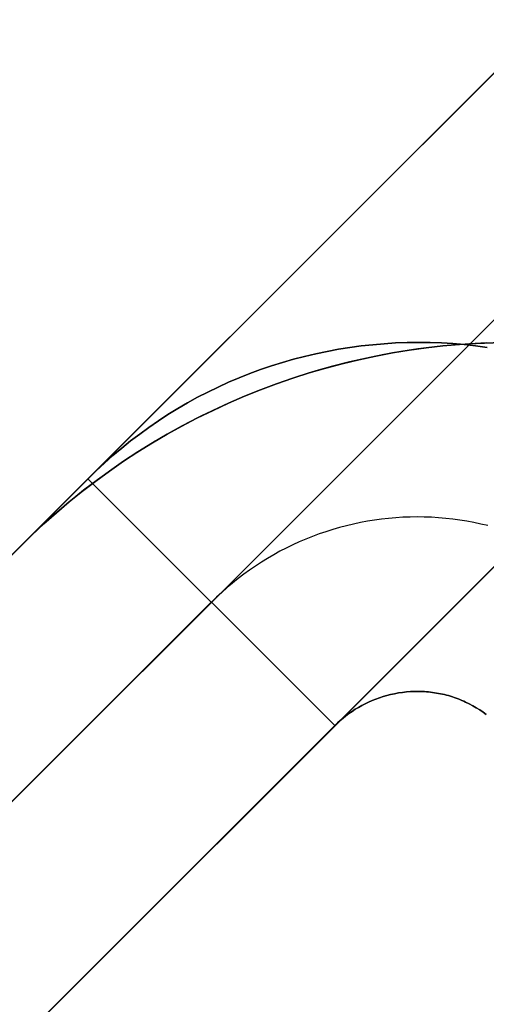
# Model space of a CAD drawing. Header units: millimetres. Extents: x -1690 to 192, y -898 to 54.
# Tile 109 of 256: x -1668.21 to -1666.21, y 40.06 to 44.3. Entities that reach past the tile are written whole.
import ezdxf

# ---------------------------------------------------------------- set-up
doc = ezdxf.new("R2010")
doc.units = ezdxf.units.MM
doc.header["$MEASUREMENT"] = 0
doc.layers.add('OVIDIO 186x93x72h', color=7, linetype='Continuous')

msp = doc.modelspace()

# ---------------------------------------------------------------- linework, layer by layer
at = {"layer": 'OVIDIO 186x93x72h', "extrusion": (0.999884, -0.000231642, 0.015217)}
for points in [[(53.4849, 22.5669), (42.5221, 742.6572)], [(51.985, 22.5431), (41.0221, 742.6402)]]:
    msp.add_lwpolyline(points, dxfattribs=at)
at = {"layer": 'OVIDIO 186x93x72h'}
for points in [[(-1656.9591, 53.2824), (-1689.4853, 20.7562)], [(-1689.4853, 20.7562), (-1656.9591, 53.2824)], [(-1656.4287, 52.7521), (-1688.955, 20.2259)], [(-1655.8984, 52.2218), (-1688.4247, 19.6955)], [(-1688.4247, 19.6955), (-1655.8984, 52.2218)], [(-1662.4391, 47.8024), (-1684.0052, 26.2363)], [(-1661.3785, 46.7417), (-1682.9446, 25.1756)], [(-1668.2119, 42.0296), (-1668.1608, 42.0795), (-1668.1083, 42.1284), (-1668.0544, 42.1762), (-1667.9991, 42.2229), (-1667.9426, 42.2684), (-1667.8848, 42.3126), (-1667.8257, 42.3556), (-1667.7655, 42.3972), (-1667.7041, 42.4375), (-1667.6416, 42.4763), (-1667.578, 42.5136), (-1667.5135, 42.5494), (-1667.448, 42.5836), (-1667.3816, 42.6163), (-1667.3145, 42.6473), (-1667.2465, 42.6767), (-1667.1778, 42.7044), (-1667.1085, 42.7303), (-1667.0386, 42.7546), (-1666.9683, 42.7771), (-1666.8974, 42.7978), (-1666.8262, 42.8167), (-1666.7547, 42.8339), (-1666.6829, 42.8493), (-1666.6109, 42.8628), (-1666.5389, 42.8746), (-1666.4667, 42.8846), (-1666.3946, 42.8929), (-1666.3226, 42.8993), (-1666.2507, 42.904), (-1666.179, 42.907)], [(-1666.179, 42.907), (-1666.2507, 42.904), (-1666.3226, 42.8993), (-1666.3946, 42.8929), (-1666.4667, 42.8846), (-1666.5389, 42.8746), (-1666.6109, 42.8628), (-1666.6829, 42.8493), (-1666.7547, 42.8339), (-1666.8262, 42.8167), (-1666.8974, 42.7978), (-1666.9683, 42.7771), (-1667.0386, 42.7546), (-1667.1085, 42.7303), (-1667.1778, 42.7044), (-1667.2465, 42.6767), (-1667.3145, 42.6473), (-1667.3816, 42.6163), (-1667.448, 42.5836), (-1667.5135, 42.5494), (-1667.578, 42.5136), (-1667.6416, 42.4763), (-1667.7041, 42.4375), (-1667.7655, 42.3972), (-1667.8257, 42.3556), (-1667.8848, 42.3126), (-1667.9426, 42.2684), (-1667.9991, 42.2229), (-1668.0544, 42.1762), (-1668.1083, 42.1284), (-1668.1608, 42.0795), (-1668.2119, 42.0296)], [(-1666.2073, 42.906), (-1666.2806, 42.9023), (-1666.3541, 42.8967), (-1666.4277, 42.8893), (-1666.5014, 42.88), (-1666.575, 42.8689), (-1666.6485, 42.856), (-1666.7219, 42.8411), (-1666.7951, 42.8244), (-1666.8679, 42.8058), (-1666.9404, 42.7854), (-1667.0124, 42.7632), (-1667.0839, 42.7391), (-1667.1549, 42.7132), (-1667.2251, 42.6855), (-1667.2947, 42.656), (-1667.3635, 42.6249), (-1667.4314, 42.592), (-1667.4984, 42.5574), (-1667.5645, 42.5213), (-1667.6295, 42.4835), (-1667.6934, 42.4442), (-1667.7562, 42.4034), (-1667.8178, 42.3612), (-1667.8781, 42.3176), (-1667.9372, 42.2726), (-1667.9949, 42.2264), (-1668.0513, 42.1789), (-1668.1063, 42.1302), (-1668.1598, 42.0805), (-1668.2119, 42.0296)], [(-1678.5252, 31.7163), (-1667.9192, 42.3223)], [(-1667.9192, 42.3223), (-1678.5252, 31.7163)], [(-1667.9194, 42.3225), (-1666.8586, 41.2616)], [(-1666.8586, 41.2616), (-1667.9192, 42.3223)], [(-1667.9192, 42.3223), (-1666.8586, 41.2616)], [(-1667.3889, 41.792), (-1677.9948, 31.186)], [(-1666.8586, 41.2616), (-1677.4645, 30.6557)], [(-1677.4645, 30.6557), (-1666.8586, 41.2616)]]:
    msp.add_lwpolyline(points, dxfattribs=at)
at = {"layer": 'OVIDIO 186x93x72h', "extrusion": (-0.000231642, 0.999884, 0.015217)}
for points in [[(1667.9094, 716.6406), (1656.9467, -3.4428)], [(1656.9467, -3.4428), (1667.9094, 716.6406)], [(1655.8863, -3.4266), (1666.849, 716.6568)], [(1666.849, 716.6568), (1655.8863, -3.4266)]]:
    msp.add_lwpolyline(points, dxfattribs=at)
at = {"layer": 'OVIDIO 186x93x72h', "extrusion": (1.5216e-08, 0, 1)}
for points in [[(-1666.0615, 42.9083), (-1666.179, 42.907), (-1666.2507, 42.904), (-1666.3226, 42.8993), (-1666.3946, 42.8929), (-1666.4667, 42.8846), (-1666.5389, 42.8746), (-1666.6109, 42.8628), (-1666.6829, 42.8493), (-1666.7547, 42.8339), (-1666.8262, 42.8167), (-1666.8974, 42.7978), (-1666.9683, 42.7771), (-1667.0387, 42.7546), (-1667.1085, 42.7303), (-1667.1778, 42.7044), (-1667.2465, 42.6767), (-1667.3145, 42.6473), (-1667.3817, 42.6163), (-1667.448, 42.5836), (-1667.5135, 42.5494), (-1667.578, 42.5136), (-1667.6416, 42.4763), (-1667.7041, 42.4375), (-1667.7655, 42.3972), (-1667.8257, 42.3556), (-1667.8848, 42.3126), (-1667.9426, 42.2684), (-1667.9992, 42.2229), (-1668.0544, 42.1762), (-1668.1083, 42.1284), (-1668.1608, 42.0795), (-1668.2119, 42.0296)], [(-1668.2119, 42.0296), (-1668.1608, 42.0795), (-1668.1083, 42.1284), (-1668.0544, 42.1762), (-1667.9992, 42.2229), (-1667.9426, 42.2684), (-1667.8848, 42.3126), (-1667.8257, 42.3556), (-1667.7655, 42.3972), (-1667.7041, 42.4375), (-1667.6416, 42.4763), (-1667.578, 42.5136), (-1667.5135, 42.5494), (-1667.448, 42.5836), (-1667.3817, 42.6163), (-1667.3145, 42.6473), (-1667.2465, 42.6767), (-1667.1778, 42.7044), (-1667.1085, 42.7303), (-1667.0387, 42.7546), (-1666.9683, 42.7771), (-1666.8974, 42.7978), (-1666.8262, 42.8167), (-1666.7547, 42.8339), (-1666.6829, 42.8493), (-1666.6109, 42.8628), (-1666.5389, 42.8746), (-1666.4667, 42.8846), (-1666.3946, 42.8929), (-1666.3226, 42.8993), (-1666.2507, 42.904), (-1666.179, 42.907), (-1666.1076, 42.9083), (-1666.0615, 42.9083)]]:
    msp.add_lwpolyline(points, dxfattribs=at)
at = {"layer": 'OVIDIO 186x93x72h', "extrusion": (1, 0.000134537, 2.04781e-06)}
msp.add_lwpolyline([(43.1328, 717.377), (41.6329, 717.3542)], dxfattribs=at)
at = {"layer": 'OVIDIO 186x93x72h', "extrusion": (0.003153, -0.00761, 0.999966)}
msp.add_lwpolyline([(-1669.5239, 48.1738), (-1668.9497, 46.788)], dxfattribs=at)
at = {"layer": 'OVIDIO 186x93x72h', "extrusion": (-0.007608, -0.018372, 0.999802)}
msp.add_lwpolyline([(-1555.3637, -583.4123), (-1555.3637, -584.9122)], dxfattribs=at)
at = {"layer": 'OVIDIO 186x93x72h'}
for points in [[(-1667.9192, 42.3223, 717.3736), (-1667.8841, 42.3565, 717.3736), (-1667.8482, 42.3899, 717.3736), (-1667.8115, 42.4224, 717.3736), (-1667.7739, 42.454, 717.3735), (-1667.7356, 42.4847, 717.3735), (-1667.6965, 42.5144, 717.3735), (-1667.6567, 42.5432, 717.3735), (-1667.6162, 42.571, 717.3735), (-1667.5751, 42.5979, 717.3735), (-1667.5332, 42.6237, 717.3735), (-1667.4907, 42.6485, 717.3735), (-1667.4476, 42.6722, 717.3735), (-1667.4039, 42.6949, 717.3735), (-1667.3596, 42.7164, 717.3735), (-1667.3148, 42.7369, 717.3735), (-1667.2695, 42.7563, 717.3736), (-1667.2236, 42.7745, 717.3736), (-1667.1773, 42.7916, 717.3737), (-1667.1305, 42.8075, 717.3738), (-1667.0834, 42.8223, 717.3739), (-1667.0358, 42.8359, 717.3739), (-1666.988, 42.8483, 717.374), (-1666.9398, 42.8596, 717.3741), (-1666.8914, 42.8697, 717.3741), (-1666.8427, 42.8787, 717.3742), (-1666.7939, 42.8865, 717.3742), (-1666.7449, 42.8931, 717.3742), (-1666.6957, 42.8985, 717.3741), (-1666.6465, 42.9027, 717.3741), (-1666.5973, 42.9058, 717.374), (-1666.548, 42.9076, 717.3738), (-1666.4987, 42.9083, 717.3736), (-1666.4495, 42.9078, 717.3734), (-1666.4003, 42.906, 717.3731), (-1666.3513, 42.9031, 717.3729), (-1666.3023, 42.8989, 717.3726), (-1666.2535, 42.8935, 717.3723), (-1666.2047, 42.8869, 717.372)], [(-1666.2047, 42.8869, 717.372), (-1666.2535, 42.8935, 717.3723), (-1666.3023, 42.8989, 717.3726), (-1666.3513, 42.9031, 717.3729), (-1666.4003, 42.906, 717.3731), (-1666.4495, 42.9078, 717.3734), (-1666.4987, 42.9083, 717.3736), (-1666.548, 42.9076, 717.3738), (-1666.5973, 42.9058, 717.374), (-1666.6465, 42.9027, 717.3741), (-1666.6957, 42.8985, 717.3741), (-1666.7449, 42.8931, 717.3742), (-1666.7939, 42.8865, 717.3742), (-1666.8427, 42.8787, 717.3742), (-1666.8914, 42.8697, 717.3741), (-1666.9398, 42.8596, 717.3741), (-1666.988, 42.8483, 717.374), (-1667.0358, 42.8359, 717.3739), (-1667.0834, 42.8223, 717.3739), (-1667.1305, 42.8075, 717.3738), (-1667.1773, 42.7916, 717.3737), (-1667.2236, 42.7745, 717.3736), (-1667.2695, 42.7563, 717.3736), (-1667.3148, 42.7369, 717.3735), (-1667.3596, 42.7164, 717.3735), (-1667.4039, 42.6949, 717.3735), (-1667.4476, 42.6722, 717.3735), (-1667.4907, 42.6485, 717.3735), (-1667.5332, 42.6237, 717.3735), (-1667.5751, 42.5979, 717.3735), (-1667.6162, 42.571, 717.3735), (-1667.6567, 42.5432, 717.3735), (-1667.6965, 42.5144, 717.3735), (-1667.7356, 42.4847, 717.3735), (-1667.7739, 42.454, 717.3735), (-1667.8115, 42.4224, 717.3736), (-1667.8482, 42.3899, 717.3736), (-1667.8841, 42.3565, 717.3736), (-1667.9192, 42.3223, 717.3736)], [(-1666.201, 42.1207, 717.3597), (-1666.2309, 42.1278, 717.3599), (-1666.2609, 42.1341, 717.3602), (-1666.291, 42.1398, 717.3604), (-1666.3213, 42.1446, 717.3606), (-1666.3517, 42.1488, 717.3609), (-1666.3822, 42.1521, 717.3611), (-1666.4128, 42.1548, 717.3614), (-1666.4434, 42.1567, 717.3616), (-1666.4741, 42.1578, 717.3619), (-1666.5048, 42.1582, 717.3622), (-1666.5354, 42.1578, 717.3624), (-1666.5661, 42.1566, 717.3627), (-1666.5967, 42.1547, 717.363), (-1666.6273, 42.1521, 717.3633), (-1666.6578, 42.1487, 717.3636), (-1666.6882, 42.1445, 717.364), (-1666.7184, 42.1396, 717.3643), (-1666.7486, 42.134, 717.3646), (-1666.7786, 42.1276, 717.3649), (-1666.8085, 42.1206, 717.3653), (-1666.8382, 42.1127, 717.3656), (-1666.8676, 42.1042, 717.366), (-1666.8969, 42.0949, 717.3663), (-1666.9259, 42.085, 717.3667), (-1666.9547, 42.0743, 717.367), (-1666.9831, 42.0629, 717.3674), (-1667.0113, 42.0508, 717.3678), (-1667.0392, 42.038, 717.3681), (-1667.0668, 42.0245, 717.3685), (-1667.094, 42.0104, 717.3689), (-1667.1209, 41.9956, 717.3693), (-1667.1474, 41.9801, 717.3697), (-1667.1735, 41.964, 717.37), (-1667.1993, 41.9472, 717.3704), (-1667.2246, 41.9299, 717.3708), (-1667.2494, 41.9119, 717.3712), (-1667.2739, 41.8933, 717.3716), (-1667.2978, 41.8742, 717.372), (-1667.3213, 41.8544, 717.3724), (-1667.3443, 41.8341, 717.3728), (-1667.3668, 41.8132, 717.3732), (-1667.3887, 41.7918, 717.3736)], [(-1666.2077, 41.3094, 717.3612), (-1666.2217, 41.3194, 717.3595), (-1666.2361, 41.329, 717.3576), (-1666.2508, 41.3381, 717.3558), (-1666.2659, 41.3468, 717.3539), (-1666.2812, 41.355, 717.352), (-1666.2968, 41.3627, 717.3503), (-1666.3048, 41.3663, 717.3495), (-1666.3127, 41.3698, 717.3487), (-1666.3208, 41.3732, 717.348), (-1666.3289, 41.3764, 717.3473), (-1666.3371, 41.3795, 717.3467), (-1666.3453, 41.3824, 717.3461), (-1666.3536, 41.3852, 717.3456), (-1666.3619, 41.3878, 717.3452), (-1666.3702, 41.3903, 717.3449), (-1666.3787, 41.3926, 717.3446), (-1666.3871, 41.3947, 717.3444), (-1666.3956, 41.3967, 717.3443), (-1666.4041, 41.3985, 717.3442), (-1666.4127, 41.4001, 717.3442), (-1666.4213, 41.4016, 717.3443), (-1666.4299, 41.403, 717.3445), (-1666.4385, 41.4042, 717.3447), (-1666.4472, 41.4052, 717.3449), (-1666.4558, 41.4061, 717.3452), (-1666.4645, 41.4069, 717.3455), (-1666.4732, 41.4075, 717.3459), (-1666.4819, 41.4079, 717.3463), (-1666.4906, 41.4082, 717.3468), (-1666.4992, 41.4083, 717.3473), (-1666.5166, 41.4082, 717.3484), (-1666.5339, 41.4074, 717.3496), (-1666.5511, 41.4061, 717.3508), (-1666.5682, 41.4042, 717.3522), (-1666.5852, 41.4018, 717.3535), (-1666.602, 41.3987, 717.3549), (-1666.6187, 41.3952, 717.3562), (-1666.6351, 41.3911, 717.3575), (-1666.6513, 41.3864, 717.3587), (-1666.6672, 41.3812, 717.3599), (-1666.6829, 41.3756, 717.361), (-1666.6983, 41.3694, 717.3621), (-1666.7134, 41.3627, 717.3631), (-1666.7283, 41.3556, 717.3641), (-1666.7428, 41.348, 717.3651), (-1666.757, 41.34, 717.366), (-1666.7709, 41.3316, 717.367), (-1666.7845, 41.3227, 717.3679), (-1666.7978, 41.3134, 717.3688), (-1666.8107, 41.3038, 717.3697), (-1666.8232, 41.2938, 717.3707), (-1666.8354, 41.2834, 717.3716), (-1666.8472, 41.2727, 717.3726), (-1666.8586, 41.2616, 717.3736)], [(-1666.8586, 41.2616, 717.3736), (-1666.8472, 41.2727, 717.3726), (-1666.8354, 41.2834, 717.3716), (-1666.8232, 41.2938, 717.3707), (-1666.8107, 41.3038, 717.3697), (-1666.7978, 41.3134, 717.3688), (-1666.7845, 41.3227, 717.3679), (-1666.7709, 41.3316, 717.367), (-1666.757, 41.34, 717.366), (-1666.7428, 41.348, 717.3651), (-1666.7283, 41.3556, 717.3641), (-1666.7134, 41.3627, 717.3631), (-1666.6983, 41.3694, 717.3621), (-1666.6829, 41.3756, 717.361), (-1666.6672, 41.3812, 717.3599), (-1666.6513, 41.3864, 717.3587), (-1666.6351, 41.3911, 717.3575), (-1666.6187, 41.3952, 717.3562), (-1666.602, 41.3987, 717.3549), (-1666.5852, 41.4018, 717.3535), (-1666.5682, 41.4042, 717.3522), (-1666.5511, 41.4061, 717.3508), (-1666.5339, 41.4074, 717.3496), (-1666.5166, 41.4082, 717.3484), (-1666.4992, 41.4083, 717.3473), (-1666.4906, 41.4082, 717.3468), (-1666.4819, 41.4079, 717.3463), (-1666.4732, 41.4075, 717.3459), (-1666.4645, 41.4069, 717.3455), (-1666.4558, 41.4061, 717.3452), (-1666.4472, 41.4052, 717.3449), (-1666.4385, 41.4042, 717.3447), (-1666.4299, 41.403, 717.3445), (-1666.4213, 41.4016, 717.3443), (-1666.4127, 41.4001, 717.3442), (-1666.4041, 41.3985, 717.3442), (-1666.3956, 41.3967, 717.3443), (-1666.3871, 41.3947, 717.3444), (-1666.3787, 41.3926, 717.3446), (-1666.3702, 41.3903, 717.3449), (-1666.3619, 41.3878, 717.3452), (-1666.3536, 41.3852, 717.3456), (-1666.3453, 41.3824, 717.3461), (-1666.3371, 41.3795, 717.3467), (-1666.3289, 41.3764, 717.3473), (-1666.3208, 41.3732, 717.348), (-1666.3127, 41.3698, 717.3487), (-1666.3048, 41.3663, 717.3495), (-1666.2968, 41.3627, 717.3503), (-1666.2812, 41.355, 717.352), (-1666.2659, 41.3468, 717.3539), (-1666.2508, 41.3381, 717.3558), (-1666.2361, 41.329, 717.3576), (-1666.2217, 41.3194, 717.3595), (-1666.2077, 41.3094, 717.3612)]]:
    msp.add_polyline3d(points, dxfattribs=at)

doc.saveas('drawing.dxf')
